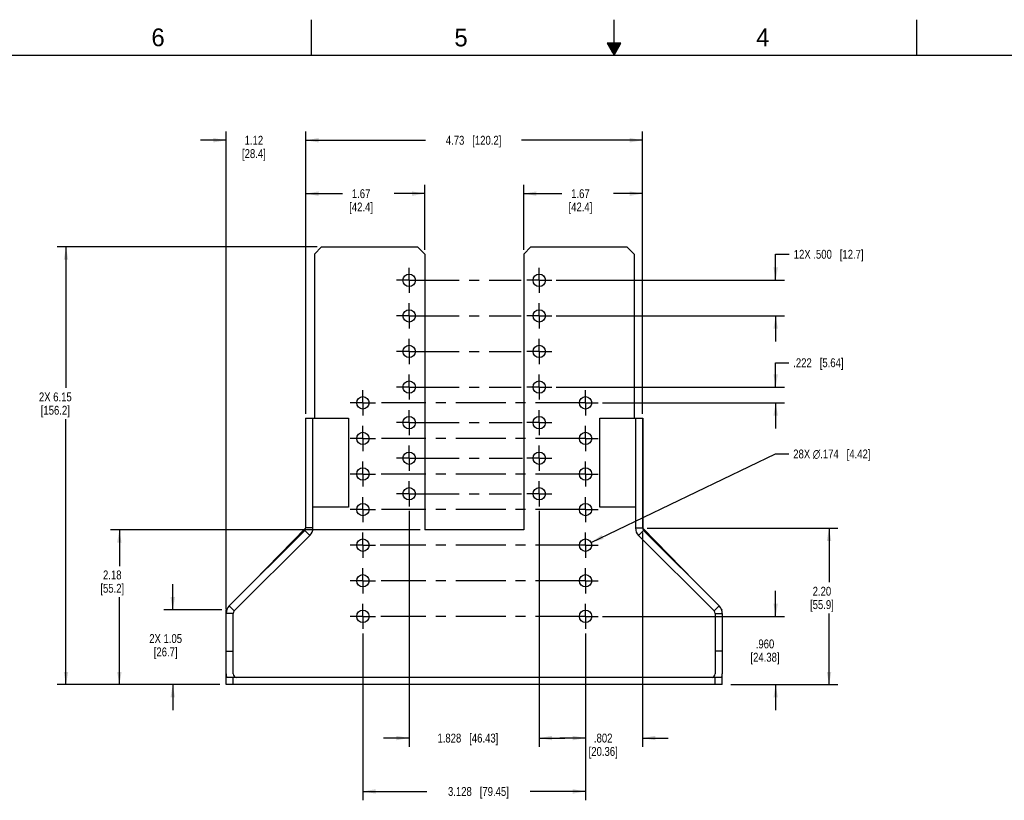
# Model space of a CAD drawing. Header units: inches. Extents: x 0 to 34, y 0 to 22.
# Tile 3 of 14: x 8.7 to 22.5, y 11 to 22. Entities that reach past the tile are written whole.
import ezdxf

# ---------------------------------------------------------------- set-up
doc = ezdxf.new("R2010")
doc.units = ezdxf.units.IN
doc.header["$LTSCALE"] = 1.87
doc.header["$MEASUREMENT"] = 0
doc.linetypes.add('CENTER', pattern=[0.6, 0.375, -0.075, 0.075, -0.075])
doc.layers.get('0').update_dxf_attribs({"linetype": 'CONTINUOUS'})
for name, color, linetype in [('02___PRT_ALL_AXES', 7, 'CONTINUOUS'), ('DETAIL', 7, 'CONTINUOUS'), ('DIMENSIONS', 7, 'CONTINUOUS')]:
    doc.layers.add(name, color=color, linetype=linetype)
doc.styles.get("Standard").update_dxf_attribs({"font": 'txt', "width": 0.8})
doc.styles.add('TEXTSTYLE_2', font='txt')
doc.dimstyles.new('DIMSTYLE_1', dxfattribs={"dimtxt": 0.125, "dimasz": 0.18, "dimexe": 0.18, "dimexo": 0.0625, "dimgap": 0.09, "dimtad": 0, "dimtih": 1, "dimtoh": 1, "dimzin": 4, "dimdsep": 46, "dimtxsty": 'STANDARD', "dimblk": '_FILLED', "dimblk1": '_FILLED', "dimblk2": '_FILLED', "dimcen": 0.09, "dimadec": 0, "dimazin": 0, "dimtp": 0.01, "dimtm": 0.01, "dimtfac": 1, "dimtofl": 0, "dimtmove": 0, "dimatfit": 3, "dimldrblk": '_FILLED', "dimfxl": 1, "dimtolj": 1, "dimtzin": 4, "dimarcsym": 0})
doc.dimstyles.new('DIMSTYLE_2', dxfattribs={"dimtxt": 0.125, "dimasz": 0.18, "dimexe": 0.18, "dimexo": 0.0625, "dimgap": 0.09, "dimtad": 0, "dimtih": 1, "dimtoh": 1, "dimdec": 3, "dimzin": 4, "dimdsep": 46, "dimtxsty": 'STANDARD', "dimblk": '_FILLED', "dimblk1": '_FILLED', "dimblk2": '_FILLED', "dimcen": 0.09, "dimadec": 0, "dimazin": 0, "dimtp": 0.001, "dimtm": 0.001, "dimtfac": 1, "dimtdec": 3, "dimtofl": 0, "dimtmove": 0, "dimatfit": 3, "dimldrblk": '_FILLED', "dimfxl": 1, "dimtolj": 1, "dimtzin": 4, "dimarcsym": 0})
doc.dimstyles.new('DIMSTYLE_3', dxfattribs={"dimtxt": 0.125, "dimasz": 0.18, "dimexe": 0.18, "dimexo": 0.0625, "dimgap": 0.09, "dimtad": 0, "dimtih": 1, "dimtoh": 1, "dimdec": 3, "dimzin": 4, "dimdsep": 46, "dimtxsty": 'STANDARD', "dimblk": '_FILLED', "dimblk1": '_FILLED', "dimblk2": '_FILLED', "dimcen": 0.09, "dimadec": 0, "dimazin": 0, "dimtp": 0.001, "dimtm": 0.001, "dimtfac": 1, "dimtdec": 3, "dimtofl": 0, "dimtmove": 0, "dimatfit": 3, "dimldrblk": '_FILLED', "dimfxl": 1, "dimtolj": 1, "dimtzin": 4, "dimarcsym": 0})

# ---------------------------------------------------------------- blocks, each defined once
blk = doc.blocks.new('_FILLED')
at = {"color": 0, "linetype": 'BYBLOCK'}
blk.add_solid([(0, 0), (-1, 0.174), (-1, -0.174)], dxfattribs=at)
blk = doc.blocks.new('*D1')
at = {"layer": 'DIMENSIONS', "color": 2, "linetype": 'CONTINUOUS'}
for p, q in [((12.828, 18.806), (9.176, 18.806)), ((9.301, 18.806), (9.301, 16.825)), ((9.301, 12.656), (9.301, 16.387)), ((11.46, 12.656), (9.176, 12.656))]:
    blk.add_line(p, q, dxfattribs=at)
at = {"layer": 'DIMENSIONS', "color": 2, "linetype": 'CONTINUOUS', "xscale": 0.18, "yscale": 0.18, "zscale": 0.18}
for p, rotation in [((9.301, 18.806), 90), ((9.301, 12.656), 270)]:
    blk.add_blockref('_FILLED', p, dxfattribs=dict(at, rotation=rotation))
at = {"layer": 'DIMENSIONS', "color": 2, "linetype": 'CONTINUOUS', "insert": (9.151, 16.762), "char_height": 0.125, "width": 0.7, "attachment_point": 2, "line_spacing_factor": 0.9}
blk.add_mtext('2X 6.15\\P[156.2]', dxfattribs=at)
blk = doc.blocks.new('*D2')
at = {"layer": 'DIMENSIONS', "color": 2, "linetype": 'CONTINUOUS'}
for p, q in [((14.278, 14.831), (9.926, 14.831)), ((10.051, 14.831), (10.051, 14.323)), ((10.051, 12.656), (10.051, 13.885)), ((11.46, 12.656), (9.926, 12.656))]:
    blk.add_line(p, q, dxfattribs=at)
at = {"layer": 'DIMENSIONS', "color": 2, "linetype": 'CONTINUOUS', "xscale": 0.18, "yscale": 0.18, "zscale": 0.18}
for p, rotation in [((10.051, 14.831), 90), ((10.051, 12.656), 270)]:
    blk.add_blockref('_FILLED', p, dxfattribs=dict(at, rotation=rotation))
at = {"layer": 'DIMENSIONS', "color": 2, "linetype": 'CONTINUOUS', "insert": (9.951, 14.26), "char_height": 0.125, "width": 0.6, "attachment_point": 2, "line_spacing_factor": 0.9}
blk.add_mtext('2.18\\P[55.2]', dxfattribs=at)
blk = doc.blocks.new('*D3')
at = {"layer": 'DIMENSIONS', "color": 2, "linetype": 'CONTINUOUS'}
for p, q in [((12.67, 16.463), (12.67, 19.681)), ((14.341, 18.768), (14.341, 19.681)), ((12.67, 19.556), (13.185, 19.556)), ((14.341, 19.556), (13.91, 19.556))]:
    blk.add_line(p, q, dxfattribs=at)
at = {"layer": 'DIMENSIONS', "color": 2, "linetype": 'CONTINUOUS', "xscale": 0.18, "yscale": 0.18, "zscale": 0.18, "rotation": 180}
blk.add_blockref('_FILLED', (12.67, 19.556), dxfattribs=at)
at = {"layer": 'DIMENSIONS', "color": 2, "linetype": 'CONTINUOUS', "xscale": 0.18, "yscale": 0.18, "zscale": 0.18}
blk.add_blockref('_FILLED', (14.341, 19.556), dxfattribs=at)
at = {"layer": 'DIMENSIONS', "color": 2, "linetype": 'CONTINUOUS', "insert": (13.447, 19.618), "char_height": 0.125, "width": 0.6, "attachment_point": 2, "line_spacing_factor": 0.9}
blk.add_mtext('1.67\\P[42.4]', dxfattribs=at)
blk = doc.blocks.new('*D4')
at = {"layer": 'DIMENSIONS', "color": 2, "linetype": 'CONTINUOUS'}
for p, q in [((15.731, 18.768), (15.731, 19.681)), ((17.402, 16.463), (17.402, 19.681)), ((15.731, 19.556), (16.266, 19.556)), ((17.402, 19.556), (16.991, 19.556))]:
    blk.add_line(p, q, dxfattribs=at)
at = {"layer": 'DIMENSIONS', "color": 2, "linetype": 'CONTINUOUS', "xscale": 0.18, "yscale": 0.18, "zscale": 0.18, "rotation": 180}
blk.add_blockref('_FILLED', (15.731, 19.556), dxfattribs=at)
at = {"layer": 'DIMENSIONS', "color": 2, "linetype": 'CONTINUOUS', "xscale": 0.18, "yscale": 0.18, "zscale": 0.18}
blk.add_blockref('_FILLED', (17.402, 19.556), dxfattribs=at)
at = {"layer": 'DIMENSIONS', "color": 2, "linetype": 'CONTINUOUS', "insert": (16.528, 19.618), "char_height": 0.125, "width": 0.6, "attachment_point": 2, "line_spacing_factor": 0.9}
blk.add_mtext('1.67\\P[42.4]', dxfattribs=at)
blk = doc.blocks.new('*D5')
at = {"layer": 'DIMENSIONS', "color": 2, "linetype": 'CONTINUOUS'}
for p, q in [((12.67, 16.463), (12.67, 20.431)), ((17.402, 16.463), (17.402, 20.431)), ((12.67, 20.306), (14.352, 20.306)), ((17.402, 20.306), (15.702, 20.306))]:
    blk.add_line(p, q, dxfattribs=at)
at = {"layer": 'DIMENSIONS', "color": 2, "linetype": 'CONTINUOUS', "xscale": 0.18, "yscale": 0.18, "zscale": 0.18, "rotation": 180}
blk.add_blockref('_FILLED', (12.67, 20.306), dxfattribs=at)
at = {"layer": 'DIMENSIONS', "color": 2, "linetype": 'CONTINUOUS', "xscale": 0.18, "yscale": 0.18, "zscale": 0.18}
blk.add_blockref('_FILLED', (17.402, 20.306), dxfattribs=at)
at = {"layer": 'DIMENSIONS', "color": 2, "linetype": 'CONTINUOUS', "insert": (15.027, 20.368), "char_height": 0.125, "width": 1.225, "attachment_point": 2, "line_spacing_factor": 0.9}
blk.add_mtext('4.73{\\Ftxt.shx;\\W1.000000;\\H0.125000; }[120.2]', dxfattribs=at)
blk = doc.blocks.new('*D6')
at = {"layer": 'DIMENSIONS', "color": 2, "linetype": 'CONTINUOUS'}
for p, q in [((11.551, 13.718), (11.551, 20.431)), ((12.67, 16.463), (12.67, 20.431)), ((11.551, 20.306), (11.191, 20.306)), ((12.67, 20.306), (13.03, 20.306))]:
    blk.add_line(p, q, dxfattribs=at)
at = {"layer": 'DIMENSIONS', "color": 2, "linetype": 'CONTINUOUS', "xscale": 0.18, "yscale": 0.18, "zscale": 0.18}
blk.add_blockref('_FILLED', (11.551, 20.306), dxfattribs=at)
at = {"layer": 'DIMENSIONS', "color": 2, "linetype": 'CONTINUOUS', "xscale": 0.18, "yscale": 0.18, "zscale": 0.18, "rotation": 180}
blk.add_blockref('_FILLED', (12.67, 20.306), dxfattribs=at)
at = {"layer": 'DIMENSIONS', "color": 2, "linetype": 'CONTINUOUS', "insert": (11.941, 20.368), "char_height": 0.125, "width": 0.6, "attachment_point": 2, "line_spacing_factor": 0.9}
blk.add_mtext('1.12\\P[28.4]', dxfattribs=at)
blk = doc.blocks.new('*D7')
at = {"layer": 'DIMENSIONS', "color": 2, "linetype": 'CONTINUOUS'}
for p, q in [((13.472, 13.376), (13.472, 11.031)), ((16.6, 13.376), (16.6, 11.031)), ((13.472, 11.156), (14.37, 11.156)), ((16.6, 11.156), (15.82, 11.156))]:
    blk.add_line(p, q, dxfattribs=at)
at = {"layer": 'DIMENSIONS', "color": 2, "linetype": 'CONTINUOUS', "xscale": 0.18, "yscale": 0.18, "zscale": 0.18, "rotation": 180}
blk.add_blockref('_FILLED', (13.472, 11.156), dxfattribs=at)
at = {"layer": 'DIMENSIONS', "color": 2, "linetype": 'CONTINUOUS', "xscale": 0.18, "yscale": 0.18, "zscale": 0.18}
blk.add_blockref('_FILLED', (16.6, 11.156), dxfattribs=at)
at = {"layer": 'DIMENSIONS', "color": 2, "linetype": 'CONTINUOUS', "insert": (15.095, 11.218), "char_height": 0.125, "width": 1.325, "attachment_point": 2, "line_spacing_factor": 0.9}
blk.add_mtext('3.128{\\Ftxt.shx;\\W1.000000;\\H0.125000; }[79.45]', dxfattribs=at)
blk = doc.blocks.new('*D8')
at = {"layer": 'DIMENSIONS', "color": 2, "linetype": 'CONTINUOUS'}
for p, q in [((14.122, 15.098), (14.122, 11.781)), ((15.95, 15.098), (15.95, 11.781)), ((14.122, 11.906), (13.762, 11.906)), ((15.95, 11.906), (16.31, 11.906))]:
    blk.add_line(p, q, dxfattribs=at)
at = {"layer": 'DIMENSIONS', "color": 2, "linetype": 'CONTINUOUS', "xscale": 0.18, "yscale": 0.18, "zscale": 0.18}
blk.add_blockref('_FILLED', (14.122, 11.906), dxfattribs=at)
at = {"layer": 'DIMENSIONS', "color": 2, "linetype": 'CONTINUOUS', "xscale": 0.18, "yscale": 0.18, "zscale": 0.18, "rotation": 180}
blk.add_blockref('_FILLED', (15.95, 11.906), dxfattribs=at)
at = {"layer": 'DIMENSIONS', "color": 2, "linetype": 'CONTINUOUS', "insert": (14.947, 11.968), "char_height": 0.125, "width": 1.325, "attachment_point": 2, "line_spacing_factor": 0.9}
blk.add_mtext('1.828{\\Ftxt.shx;\\W1.000000;\\H0.125000; }[46.43]', dxfattribs=at)
blk = doc.blocks.new('*D9')
at = {"layer": 'DIMENSIONS', "color": 2, "linetype": 'CONTINUOUS'}
for p, q in [((19.271, 13.616), (19.271, 13.976)), ((16.839, 13.616), (19.396, 13.616)), ((18.642, 12.656), (19.396, 12.656)), ((19.271, 12.656), (19.271, 12.296))]:
    blk.add_line(p, q, dxfattribs=at)
at = {"layer": 'DIMENSIONS', "color": 2, "linetype": 'CONTINUOUS', "xscale": 0.18, "yscale": 0.18, "zscale": 0.18}
for p, rotation in [((19.271, 13.616), 270), ((19.271, 12.656), 90)]:
    blk.add_blockref('_FILLED', p, dxfattribs=dict(at, rotation=rotation))
at = {"layer": 'DIMENSIONS', "color": 2, "linetype": 'CONTINUOUS', "insert": (19.121, 13.291), "char_height": 0.125, "width": 0.7, "attachment_point": 2, "line_spacing_factor": 0.9}
blk.add_mtext('.960\\P[24.38]', dxfattribs=at)
blk = doc.blocks.new('*D10')
at = {"layer": 'DIMENSIONS', "color": 2, "linetype": 'CONTINUOUS'}
for p, q in [((17.468, 14.856), (20.146, 14.856)), ((20.021, 14.856), (20.021, 14.094)), ((20.021, 12.656), (20.021, 13.656)), ((18.656, 12.656), (20.146, 12.656))]:
    blk.add_line(p, q, dxfattribs=at)
at = {"layer": 'DIMENSIONS', "color": 2, "linetype": 'CONTINUOUS', "xscale": 0.18, "yscale": 0.18, "zscale": 0.18}
for p, rotation in [((20.021, 14.856), 90), ((20.021, 12.656), 270)]:
    blk.add_blockref('_FILLED', p, dxfattribs=dict(at, rotation=rotation))
at = {"layer": 'DIMENSIONS', "color": 2, "linetype": 'CONTINUOUS', "insert": (19.921, 14.031), "char_height": 0.125, "width": 0.6, "attachment_point": 2, "line_spacing_factor": 0.9}
blk.add_mtext('2.20\\P[55.9]', dxfattribs=at)
blk = doc.blocks.new('*D11')
at = {"layer": 'DIMENSIONS', "color": 2, "linetype": 'CONTINUOUS'}
for p, q in [((19.271, 18.338), (19.271, 18.704)), ((19.271, 18.704), (19.462, 18.704)), ((16.189, 18.338), (19.396, 18.338)), ((16.189, 17.838), (19.396, 17.838)), ((19.271, 17.838), (19.271, 17.478))]:
    blk.add_line(p, q, dxfattribs=at)
at = {"layer": 'DIMENSIONS', "color": 2, "linetype": 'CONTINUOUS', "xscale": 0.18, "yscale": 0.18, "zscale": 0.18}
for p, rotation in [((19.271, 18.338), 270), ((19.271, 17.838), 90)]:
    blk.add_blockref('_FILLED', p, dxfattribs=dict(at, rotation=rotation))
at = {"layer": 'DIMENSIONS', "color": 2, "linetype": 'CONTINUOUS', "insert": (19.525, 18.766), "char_height": 0.125, "width": 1.525, "attachment_point": 1, "line_spacing_factor": 0.9}
blk.add_mtext('12X .500{\\Ftxt.shx;\\W1.000000;\\H0.125000; }[12.7]', dxfattribs=at)
blk = doc.blocks.new('*D12')
at = {"layer": 'DIMENSIONS', "color": 2, "linetype": 'CONTINUOUS'}
for p, q in [((19.271, 16.838), (19.271, 17.179)), ((19.271, 17.179), (19.455, 17.179)), ((16.189, 16.838), (19.396, 16.838)), ((16.839, 16.616), (19.396, 16.616)), ((19.271, 16.616), (19.271, 16.256))]:
    blk.add_line(p, q, dxfattribs=at)
at = {"layer": 'DIMENSIONS', "color": 2, "linetype": 'CONTINUOUS', "xscale": 0.18, "yscale": 0.18, "zscale": 0.18}
for p, rotation in [((19.271, 16.838), 270), ((19.271, 16.616), 90)]:
    blk.add_blockref('_FILLED', p, dxfattribs=dict(at, rotation=rotation))
at = {"layer": 'DIMENSIONS', "color": 2, "linetype": 'CONTINUOUS', "insert": (19.518, 17.242), "char_height": 0.125, "width": 1.125, "attachment_point": 1, "line_spacing_factor": 0.9}
blk.add_mtext('.222{\\Ftxt.shx;\\W1.000000;\\H0.125000; }[5.64]', dxfattribs=at)
blk = doc.blocks.new('*D15')
at = {"layer": 'DIMENSIONS', "color": 2, "linetype": 'CONTINUOUS'}
for p, q in [((16.678, 14.654), (19.271, 15.898)), ((19.271, 15.898), (19.455, 15.898))]:
    blk.add_line(p, q, dxfattribs=at)
at = {"layer": 'DIMENSIONS', "color": 2, "linetype": 'CONTINUOUS', "xscale": 0.18, "yscale": 0.18, "zscale": 0.18, "rotation": 205.6343431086}
blk.add_blockref('_FILLED', (16.678, 14.654), dxfattribs=at)
at = {"layer": 'DIMENSIONS', "color": 2, "linetype": 'CONTINUOUS', "insert": (19.518, 15.96), "char_height": 0.125, "width": 1.69167, "attachment_point": 1, "line_spacing_factor": 0.9}
blk.add_mtext('28X \\Fgdt;{\\Fgdt;n}\\Ftxt;.174{\\Ftxt.shx;\\W1.000000;\\H0.125000; }[4.42]', dxfattribs=at)
blk = doc.blocks.new('*D16')
at = {"layer": 'DIMENSIONS', "color": 2, "linetype": 'CONTINUOUS'}
for p, q in [((10.801, 13.706), (10.801, 14.066)), ((11.488, 13.706), (10.676, 13.706)), ((11.446, 12.656), (10.676, 12.656)), ((10.801, 12.656), (10.801, 12.296))]:
    blk.add_line(p, q, dxfattribs=at)
at = {"layer": 'DIMENSIONS', "color": 2, "linetype": 'CONTINUOUS', "xscale": 0.18, "yscale": 0.18, "zscale": 0.18}
for p, rotation in [((10.801, 13.706), 270), ((10.801, 12.656), 90)]:
    blk.add_blockref('_FILLED', p, dxfattribs=dict(at, rotation=rotation))
at = {"layer": 'DIMENSIONS', "color": 2, "linetype": 'CONTINUOUS', "insert": (10.701, 13.366), "char_height": 0.125, "width": 0.7, "attachment_point": 2, "line_spacing_factor": 0.9}
blk.add_mtext('2X 1.05\\P[26.7]', dxfattribs=at)
blk = doc.blocks.new('*D27')
at = {"layer": 'DIMENSIONS', "color": 2, "linetype": 'CONTINUOUS'}
for p, q in [((17.402, 14.796), (17.402, 11.781)), ((16.6, 13.376), (16.6, 11.781)), ((16.6, 11.906), (16.24, 11.906)), ((17.402, 11.906), (17.762, 11.906))]:
    blk.add_line(p, q, dxfattribs=at)
at = {"layer": 'DIMENSIONS', "color": 2, "linetype": 'CONTINUOUS', "xscale": 0.18, "yscale": 0.18, "zscale": 0.18}
for p, rotation in [((16.6, 11.906), 360), ((17.402, 11.906), 180)]:
    blk.add_blockref('_FILLED', p, dxfattribs=dict(at, rotation=rotation))
at = {"layer": 'DIMENSIONS', "color": 2, "linetype": 'CONTINUOUS', "insert": (16.848, 11.968), "char_height": 0.125, "width": 0.7, "attachment_point": 2, "line_spacing_factor": 0.9}
blk.add_mtext('.802\\P[20.36]', dxfattribs=at)

msp = doc.modelspace()

# ---------------------------------------------------------------- linework, layer by layer
at = {"color": 7, "linetype": 'CONTINUOUS'}
for p, q in [((12.891, 18.806), (12.791, 18.706)), ((12.791, 18.706), (12.791, 16.401)), ((12.891, 18.806), (14.241, 18.806)), ((14.341, 18.706), (14.241, 18.806)), ((14.341, 18.706), (14.341, 14.831)), ((15.831, 18.806), (15.731, 18.706)), ((15.731, 18.706), (15.731, 14.831)), ((15.831, 18.806), (17.181, 18.806)), ((17.281, 18.706), (17.181, 18.806)), ((17.281, 18.706), (17.281, 16.401)), ((12.666, 16.401), (12.666, 14.856)), ((12.666, 16.401), (13.2702, 16.401)), ((12.7702, 14.8581), (12.7702, 16.401)), ((13.2702, 16.401), (13.2702, 15.151)), ((16.8018, 16.401), (17.406, 16.401)), ((16.8018, 15.151), (16.8018, 16.401)), ((17.3018, 16.401), (17.3018, 14.8581)), ((17.406, 16.401), (17.406, 14.856)), ((13.2702, 15.151), (12.7702, 15.151)), ((17.3018, 15.151), (16.8018, 15.151)), ((12.666, 14.856), (11.9375, 14.1046)), ((12.7263, 14.752), (12.6556, 14.8227)), ((12.7702, 14.8581), (12.6702, 14.8581)), ((15.731, 14.831), (14.341, 14.831)), ((17.3018, 14.8581), (17.4018, 14.8581)), ((17.3457, 14.752), (17.4164, 14.8227)), ((18.1345, 14.1046), (17.406, 14.856)), ((11.6656, 13.6913), (12.7263, 14.752)), ((17.3457, 14.752), (18.4063, 13.6913)), ((11.568, 13.7235), (11.551, 13.706)), ((11.551, 13.656), (11.551, 13.706)), ((11.6656, 13.6913), (11.5949, 13.7621)), ((18.4063, 13.6913), (18.4771, 13.7621)), ((18.521, 13.706), (18.504, 13.7235)), ((11.651, 13.656), (11.551, 13.656)), ((11.651, 12.806), (11.651, 13.656)), ((18.421, 13.656), (18.521, 13.656)), ((18.421, 13.656), (18.421, 12.806)), ((11.551, 13.1274), (11.651, 13.1274)), ((18.521, 13.1274), (18.421, 13.1274)), ((11.551, 12.656), (11.551, 12.806)), ((18.521, 12.756), (11.551, 12.756)), ((11.651, 12.656), (11.651, 12.756)), ((18.421, 12.656), (18.421, 12.756)), ((18.521, 12.656), (18.521, 12.806))]:
    msp.add_line(p, q, dxfattribs=at)
at = {"color": 3, "linetype": 'CONTINUOUS'}
for p, q in [((12.6702, 14.8581), (12.6702, 16.401)), ((17.4018, 16.401), (17.4018, 14.8581)), ((11.5949, 13.7621), (12.6556, 14.8227)), ((17.4164, 14.8227), (18.4771, 13.7621)), ((11.551, 12.806), (11.551, 13.656)), ((18.521, 13.656), (18.521, 12.806)), ((18.521, 12.656), (11.551, 12.656))]:
    msp.add_line(p, q, dxfattribs=at)
for centre, radius, start, end in [((12.6202, 14.8581), 0.05, 315, 360), ((17.4518, 14.8581), 0.05, 180, 225), ((11.701, 13.656), 0.15, 135, 180), ((18.371, 13.656), 0.15, 0, 45), ((11.701, 12.806), 0.15, 180, 199.60246), ((18.371, 12.806), 0.15, 341.92694, 360)]:
    msp.add_arc(centre, radius, start, end, dxfattribs=at)
at = {"color": 7, "linetype": 'CONTINUOUS'}
for centre, radius, start, end in [((12.6202, 14.8581), 0.15, 315, 360), ((17.4518, 14.8581), 0.15, 180, 225), ((11.701, 13.656), 0.05, 135, 180), ((18.371, 13.656), 0.05, 0, 45), ((11.701, 12.806), 0.05, 180, 262.29811), ((18.371, 12.806), 0.05, 277.70189, 360)]:
    msp.add_arc(centre, radius, start, end, dxfattribs=at)
at = {"layer": '02___PRT_ALL_AXES', "color": 2, "linetype": 'CENTER'}
for p, q in [((14.122, 18.338), (14.122, 18.515)), ((15.95, 18.338), (15.95, 18.515)), ((14.122, 18.338), (13.945, 18.338)), ((14.122, 18.338), (14.122, 18.161)), ((14.122, 18.338), (15.6975, 18.338)), ((15.95, 18.338), (15.773, 18.338)), ((15.95, 18.338), (15.95, 18.161)), ((15.95, 18.338), (16.127, 18.338)), ((14.122, 17.838), (14.122, 18.015)), ((15.95, 17.838), (15.95, 18.015)), ((14.122, 17.838), (13.945, 17.838)), ((14.122, 17.838), (14.122, 17.661)), ((14.122, 17.838), (15.6939, 17.838)), ((15.95, 17.838), (15.773, 17.838)), ((15.95, 17.838), (15.95, 17.661)), ((15.95, 17.838), (16.127, 17.838)), ((14.122, 17.338), (14.122, 17.515)), ((15.95, 17.338), (15.95, 17.515)), ((14.122, 17.338), (13.945, 17.338)), ((14.122, 17.338), (14.122, 17.161)), ((14.122, 17.338), (15.6975, 17.338)), ((15.95, 17.338), (15.773, 17.338)), ((15.95, 17.338), (15.95, 17.161)), ((15.95, 17.338), (16.127, 17.338)), ((14.122, 16.838), (14.122, 17.015)), ((15.95, 16.838), (15.95, 17.015)), ((13.472, 16.616), (13.472, 16.793)), ((14.122, 16.838), (13.945, 16.838)), ((14.122, 16.838), (14.122, 16.661)), ((14.122, 16.838), (15.6939, 16.838)), ((15.95, 16.838), (15.773, 16.838)), ((15.95, 16.838), (15.95, 16.661)), ((15.95, 16.838), (16.127, 16.838)), ((16.6, 16.616), (16.6, 16.793)), ((13.472, 16.616), (13.295, 16.616)), ((13.472, 16.616), (13.472, 16.439)), ((13.472, 16.616), (13.649, 16.616)), ((16.6, 16.616), (13.7352, 16.616)), ((16.6, 16.616), (16.777, 16.616)), ((16.6, 16.616), (16.6, 16.439)), ((14.122, 16.338), (14.122, 16.515)), ((15.95, 16.338), (15.95, 16.515)), ((14.122, 16.338), (13.945, 16.338)), ((14.122, 16.338), (14.122, 16.161)), ((14.122, 16.338), (15.7084, 16.338)), ((15.95, 16.338), (15.773, 16.338)), ((15.95, 16.338), (16.127, 16.338)), ((15.95, 16.338), (15.95, 16.161)), ((13.472, 16.116), (13.472, 16.293)), ((16.6, 16.116), (16.6, 16.293)), ((13.472, 16.116), (13.295, 16.116)), ((13.472, 16.116), (13.472, 15.939)), ((13.472, 16.116), (13.649, 16.116)), ((16.6, 16.116), (13.7352, 16.116)), ((16.6, 16.116), (16.777, 16.116)), ((16.6, 16.116), (16.6, 15.939)), ((14.122, 15.838), (14.122, 16.015)), ((15.95, 15.838), (15.95, 16.015)), ((13.472, 15.616), (13.472, 15.793)), ((14.122, 15.838), (13.945, 15.838)), ((14.122, 15.838), (14.122, 15.661)), ((14.122, 15.838), (15.712, 15.838)), ((15.95, 15.838), (15.773, 15.838)), ((15.95, 15.838), (16.127, 15.838)), ((15.95, 15.838), (15.95, 15.661)), ((16.6, 15.616), (16.6, 15.793)), ((13.472, 15.616), (13.295, 15.616)), ((13.472, 15.616), (13.472, 15.439)), ((13.472, 15.616), (13.649, 15.616)), ((16.6, 15.616), (13.728, 15.616)), ((14.122, 15.338), (14.122, 15.515)), ((15.95, 15.338), (15.95, 15.515)), ((16.6, 15.616), (16.777, 15.616)), ((16.6, 15.616), (16.6, 15.439)), ((13.472, 15.116), (13.472, 15.293)), ((14.122, 15.338), (13.945, 15.338)), ((14.122, 15.338), (14.122, 15.161)), ((14.122, 15.338), (15.7011, 15.338)), ((15.95, 15.338), (15.773, 15.338)), ((15.95, 15.338), (16.127, 15.338)), ((15.95, 15.338), (15.95, 15.161)), ((16.6, 15.116), (16.6, 15.293)), ((13.472, 15.116), (13.295, 15.116)), ((13.472, 15.116), (13.472, 14.939)), ((13.472, 15.116), (13.649, 15.116)), ((16.6, 15.116), (13.7316, 15.116)), ((16.6, 15.116), (16.777, 15.116)), ((16.6, 15.116), (16.6, 14.939)), ((13.472, 14.616), (13.472, 14.793)), ((16.6, 14.616), (16.6, 14.793)), ((13.472, 14.616), (13.295, 14.616)), ((13.472, 14.616), (13.472, 14.439)), ((13.472, 14.616), (13.649, 14.616)), ((16.6, 14.616), (13.7136, 14.616)), ((16.6, 14.616), (16.777, 14.616)), ((16.6, 14.616), (16.6, 14.439)), ((13.472, 14.116), (13.472, 14.293)), ((16.6, 14.116), (16.6, 14.293)), ((13.472, 14.116), (13.295, 14.116)), ((13.472, 14.116), (13.472, 13.939)), ((13.472, 14.116), (13.649, 14.116)), ((16.6, 14.116), (13.728, 14.116)), ((16.6, 14.116), (16.777, 14.116)), ((16.6, 14.116), (16.6, 13.939)), ((13.472, 13.616), (13.472, 13.793)), ((16.6, 13.616), (16.6, 13.793)), ((13.472, 13.616), (13.295, 13.616)), ((13.472, 13.616), (13.649, 13.616)), ((13.472, 13.616), (13.472, 13.439)), ((16.6, 13.616), (13.7244, 13.616)), ((16.6, 13.616), (16.777, 13.616)), ((16.6, 13.616), (16.6, 13.439))]:
    msp.add_line(p, q, dxfattribs=at)
at = {"layer": '02___PRT_ALL_AXES', "color": 7, "linetype": 'CONTINUOUS'}
for centre in [(14.122, 18.338), (15.95, 18.338), (14.122, 17.838), (15.95, 17.838), (14.122, 17.338), (15.95, 17.338), (14.122, 16.838), (15.95, 16.838), (13.472, 16.616), (16.6, 16.616), (14.122, 16.338), (15.95, 16.338), (13.472, 16.116), (16.6, 16.116), (14.122, 15.838), (15.95, 15.838), (13.472, 15.616), (16.6, 15.616), (14.122, 15.338), (15.95, 15.338), (13.472, 15.116), (16.6, 15.116), (13.472, 14.616), (16.6, 14.616), (13.472, 14.116), (16.6, 14.116), (13.472, 13.616), (16.6, 13.616)]:
    msp.add_circle(centre, 0.087, dxfattribs=at)
at = {"layer": 'DETAIL', "color": 2, "linetype": 'CONTINUOUS'}
for p, q in [((12.75, 21.5), (12.75, 22)), ((17, 21.5), (17, 22)), ((21.25, 22), (21.25, 21.5)), ((16.902, 21.6697), (17, 21.5)), ((17.098, 21.6697), (16.902, 21.6697)), ((16.9076, 21.66), (17.0924, 21.66)), ((16.9134, 21.65), (17.0866, 21.65)), ((16.9192, 21.64), (17.0808, 21.64)), ((16.9249, 21.63), (17.0751, 21.63)), ((16.9307, 21.62), (17.0693, 21.62)), ((16.9365, 21.61), (17.0635, 21.61)), ((16.9423, 21.6), (17.0577, 21.6)), ((16.948, 21.59), (17.052, 21.59)), ((16.9538, 21.58), (17.0462, 21.58)), ((17, 21.5), (17.098, 21.6697)), ((16.9596, 21.57), (17.0404, 21.57)), ((16.9654, 21.56), (17.0346, 21.56)), ((16.9711, 21.55), (17.0289, 21.55)), ((16.9769, 21.54), (17.0231, 21.54)), ((16.9827, 21.53), (17.0173, 21.53)), ((16.9885, 21.52), (17.0115, 21.52)), ((16.9942, 21.51), (17.0058, 21.51))]:
    msp.add_line(p, q, dxfattribs=at)
at = {"layer": 'DETAIL', "color": 7, "linetype": 'CONTINUOUS', "const_width": 0.02}
msp.add_lwpolyline([(33.5, 21.5), (0.5, 21.5)], dxfattribs=at)

# ---------------------------------------------------------------- texts
at = {"layer": 'DETAIL', "color": 2, "linetype": 'CONTINUOUS', "char_height": 0.25, "width": 0.25, "attachment_point": 1, "line_spacing_factor": 0.9, "style": 'TEXTSTYLE_2'}
for s, insert in [('6', (10.5012, 21.8772)), ('5', (14.7576, 21.8747)), ('4', (18.9977, 21.8777))]:
    msp.add_mtext(s, dxfattribs=dict(at, insert=insert))

# ---------------------------------------------------------------- dimensions: what is measured, and where the dimension line sits
at = {"layer": 'DIMENSIONS', "color": 2, "linetype": 'CONTINUOUS'}
for base, p1, p2, dimstyle, picture, middle in [((12.6702, 20.306), (11.551, 13.7185), (12.6702, 16.4635), 'DIMSTYLE_1', '*D6', (11.9157, 20.2122)), ((14.341, 19.556), (12.6702, 16.4635), (14.341, 18.7685), 'DIMSTYLE_1', '*D3', (13.4224, 19.4622)), ((15.95, 11.906), (14.122, 15.0985), (15.95, 15.0985), 'DIMSTYLE_2', '*D8', (14.7965, 11.906)), ((16.6, 11.156), (13.472, 13.3765), (16.6, 13.3765), 'DIMSTYLE_2', '*D7', (14.9445, 11.156))]:
    dim = msp.add_linear_dim(base=base, p1=p1, p2=p2, dimstyle=dimstyle, dxfattribs=at)
    dim.commit()
    dim.dimension.update_dxf_attribs({"geometry": picture, "text_midpoint": middle, "dimtype": 160})
for base, p1, p2, angle, dimstyle, picture, middle in [((12.6702, 20.306), (17.4018, 16.4635), (12.6702, 16.4635), 180, 'DIMSTYLE_1', '*D5', (14.9023, 20.306)), ((15.731, 19.556), (17.4018, 16.4635), (15.731, 18.7685), 180, 'DIMSTYLE_1', '*D4', (16.5032, 19.4622)), ((19.271, 16.838), (16.8395, 16.616), (16.1895, 16.838), 90, 'DIMSTYLE_2', '*D12', (20.08, 17.1791)), ((10.0509909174, 14.8309871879), (11.4601163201, 12.6559871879), (14.2784909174, 14.8309871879), 90, 'DIMSTYLE_1', '*D2', (9.9259909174, 14.1038311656)), ((20.021, 14.856), (18.6558, 12.656), (17.4685, 14.856), 90, 'DIMSTYLE_1', '*D10', (19.896, 13.8751)), ((16.6, 11.906), (17.4018, 14.7956), (16.6, 13.3765), 180, 'DIMSTYLE_2', '*D27', (16.8726, 11.8122)), ((19.271, 13.616), (18.6419, 12.656), (16.8395, 13.616), 90, 'DIMSTYLE_2', '*D9', (19.146, 13.1352))]:
    dim = msp.add_linear_dim(base=base, p1=p1, p2=p2, angle=angle, dimstyle=dimstyle, dxfattribs=at)
    dim.commit()
    dim.dimension.update_dxf_attribs({"geometry": picture, "text_midpoint": middle, "dimtype": 160})
for base, p1, p2, angle, text, dimstyle, picture, middle in [((9.301, 18.806), (11.4601, 12.656), (12.8285, 18.806), 90, '2X <>', 'DIMSTYLE_1', '*D1', (9.201, 16.6061)), ((19.271, 17.838), (16.1895, 18.338), (16.1895, 17.838), 270, '12X <>', 'DIMSTYLE_2', '*D11', (20.2872, 18.704)), ((10.801, 13.706), (11.4462, 12.656), (11.4885, 13.706), 90, '2X <>', 'DIMSTYLE_1', '*D16', (10.701, 13.2095))]:
    dim = msp.add_linear_dim(base=base, p1=p1, p2=p2, angle=angle, text=text, dimstyle=dimstyle, dxfattribs=at)
    dim.commit()
    dim.dimension.update_dxf_attribs({"geometry": picture, "text_midpoint": middle, "dimtype": 160})
dim = msp.add_diameter_dim_2p(p1=(16.6784, 14.6536), p2=(16.5216, 14.5783), text='28X <>', dimstyle='DIMSTYLE_3', dxfattribs=at)
dim.commit()
dim.dimension.update_dxf_attribs({"geometry": '*D15', "text_midpoint": (20.3634, 15.8977), "dimtype": 163})

doc.saveas('drawing.dxf')
